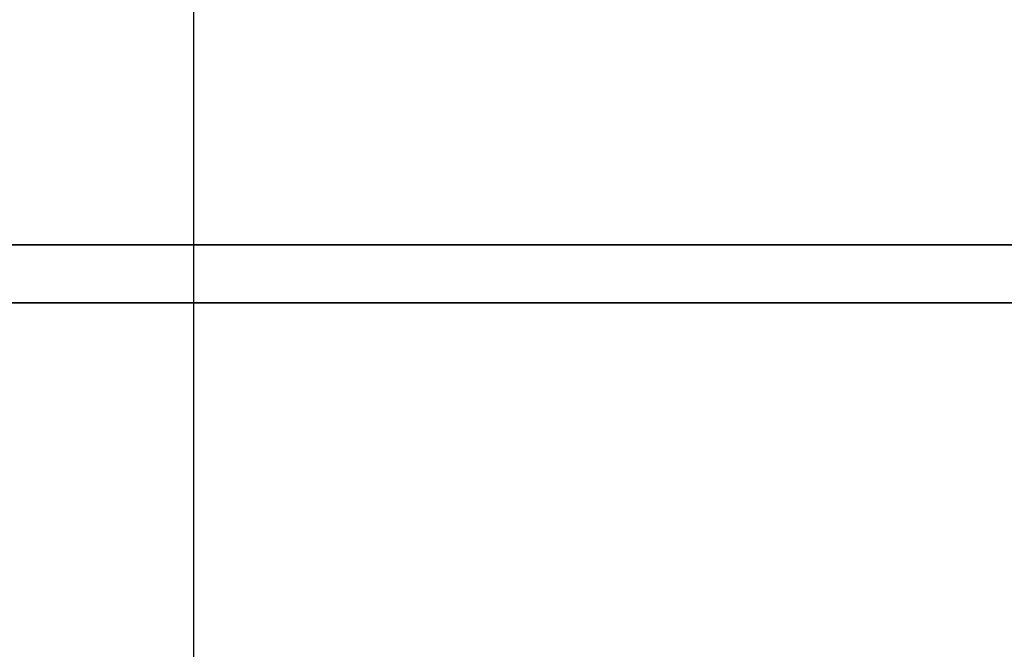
# Model space of a CAD drawing. Header units: millimetres. Extents: x 22 to 201, y 10 to 145.
# Tile 34 of 73: x 180.781 to 181.457, y 89.133 to 89.565. Entities that reach past the tile are written whole.
import ezdxf
from ezdxf.lldxf.tags import DXFTag

# ---------------------------------------------------------------- set-up
doc = ezdxf.new("R2010")
doc.units = ezdxf.units.MM
doc.header["$LTSCALE"] = 0.1
for name, color, linetype in [('DIM', 4, 'CONTINUOUS'), ('HID', 2, 'DASHED'), ('layer 1', 7, 'CONTINUOUS')]:
    doc.layers.add(name, color=color, linetype=linetype)
tags = doc.linetypes.add('DASHED', pattern=[25.72, 12.86, -12.86]).pattern_tags.tags
tags[6:7] = [DXFTag(74, 4), DXFTag(75, 0), DXFTag(340, '0'), DXFTag(46, 0.0), DXFTag(50, 0.0), DXFTag(44, 0.0), DXFTag(45, 0.0)]
tags[4:5] = [DXFTag(74, 4), DXFTag(75, 0), DXFTag(340, '0'), DXFTag(46, 0.0), DXFTag(50, 0.0), DXFTag(44, 0.0), DXFTag(45, 0.0)]

# ---------------------------------------------------------------- blocks, each defined once
blk = doc.blocks.new('TBI MOTION logo(完整正式版)')
at = {"layer": 'layer 1', "color": 22, "lineweight": 35}
blk.add_open_spline([(75.90875, -9.47875), (75.90875, -9.47875), (75.90875, -12.28625), (75.90875, -12.28625), (75.90875, -12.28625), (75.90875, -12.28625), (75.90875, -12.47875), (75.90875, -12.47875), (75.90875, -12.47875), (75.90875, -12.47875), (75.71625, -12.47875), (75.71625, -12.47875), (75.71625, -12.47875), (75.71625, -12.47875), (-88.32875, -12.47875), (-88.32875, -12.47875), (-88.32875, -12.47875), (-88.32875, -12.47875), (-88.32875, -13.29375), (-88.32875, -13.29375), (-88.32875, -13.29375), (-88.32875, -13.29375), (82.89125, -13.29375), (82.89125, -13.29375), (82.89125, -13.29375), (82.89125, -13.29375), (75.90875, -9.47875), (75.90875, -9.47875)], degree=3, knots=[0, 0, 0, 0, 0.14285714, 0.14285714, 0.14285714, 0.14285715, 0.28571429, 0.28571429, 0.28571429, 0.2857143, 0.42857143, 0.42857143, 0.42857143, 0.42857144, 0.57142857, 0.57142857, 0.57142857, 0.57142858, 0.71428571, 0.71428571, 0.71428571, 0.71428572, 0.85714286, 0.85714286, 0.85714286, 0.85714287, 1, 1, 1, 1], dxfattribs=at)

msp = doc.modelspace()

# ---------------------------------------------------------------- linework, layer by layer
at = {"layer": 'HID', "color": 7, "linetype": 'DASHED'}
msp.add_line((180.90057, 109.23408), (180.90057, 67.23408), dxfattribs=at)

# ---------------------------------------------------------------- block references
at = {"layer": 'DIM', "color": 7, "xscale": 0.0490385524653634, "yscale": 0.0490385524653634, "zscale": 0.0490385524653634}
msp.add_blockref('TBI MOTION logo(完整正式版)', (179.79376, 90.02219), dxfattribs=at)

doc.saveas('drawing.dxf')
